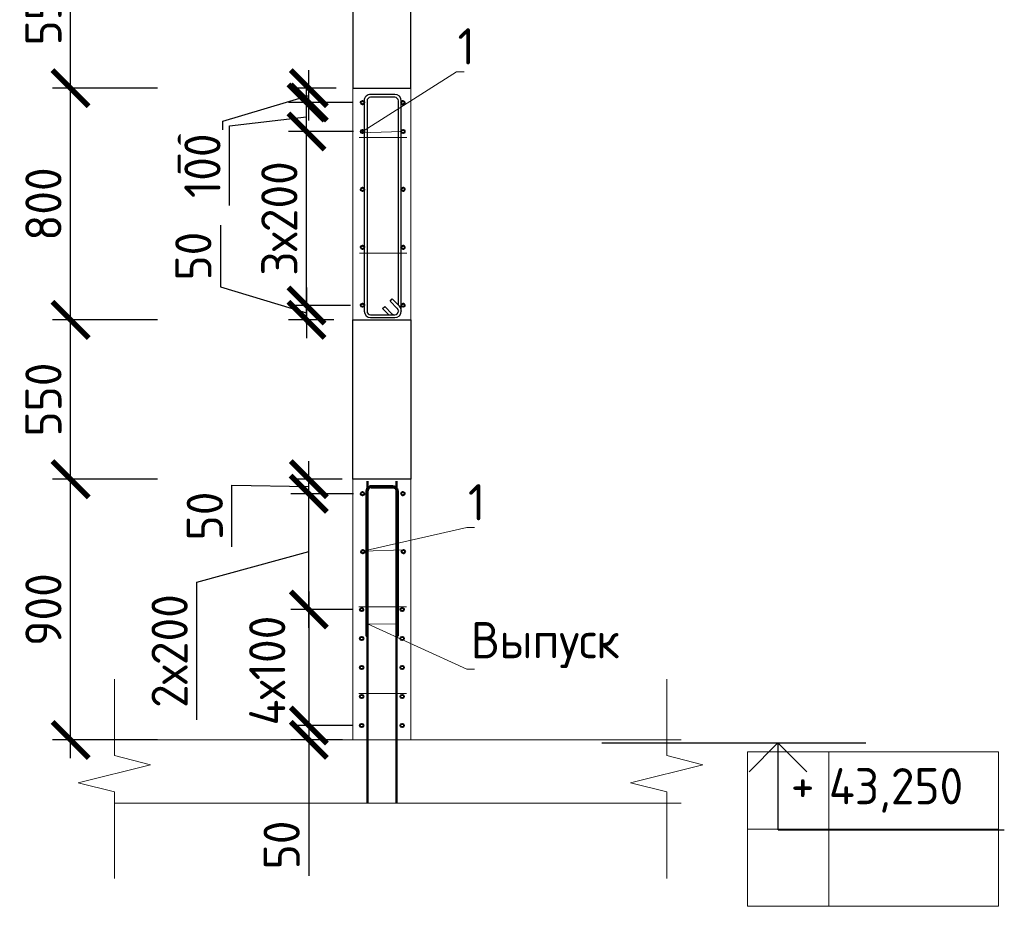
# Model space of a CAD drawing. Header units: millimetres. Extents: x 247266 to 730847, y -636031 to 10052.
# Tile 98 of 196: x 565780 to 572584, y -326550 to -320428. Entities that reach past the tile are written whole.
import ezdxf
from ezdxf import colors
from ezdxf.entities.mleader import LeaderData, LeaderLine
from ezdxf.math import Vec2, Vec3

# ---------------------------------------------------------------- set-up
doc = ezdxf.new("R2010")
doc.units = ezdxf.units.MM
for name, color, linetype, lineweight in [('AF_Stena', 7, 'Continuous', 18), ('KR_Fundament', 7, 'Continuous', 18), ('RAZMER', 7, 'Continuous', 15), ('Арм_хомуты', 7, 'Continuous', 18), ('Арм_шпильки', 7, 'Continuous', 18), ('Армирование', 7, 'Continuous', 40), ('АрмСтер', 7, 'Continuous', 50), ('АС-Таблицы', 7, 'Continuous', 20), ('отметки', 7, 'Continuous', 18), ('подоснова', 7, 'Continuous', 5)]:
    doc.layers.add(name, color=color, linetype=linetype, lineweight=lineweight)
doc.layers.add('РАЗМЕРЫ', color=7, linetype='Continuous')
doc.styles.add('GOST 2.304', font='CS_Gost2304.shx')
doc.styles.add('GOST-2.304_Type-B', font='GOST_Common.ttf')
doc.styles.add('ГОСТ', font='GOST_Common.ttf')
doc.dimstyles.new('мой 25', dxfattribs={"dimscale": 100, "dimtxt": 2.5, "dimasz": 2.5, "dimexe": 1.25, "dimexo": 0.625, "dimtad": 1, "dimdec": 0, "dimlfac": 0.5, "dimtxsty": 'GOST-2.304_Type-B', "dimblk": 'ARCHTICK', "dimcen": 2.5, "dimdle": 1.25, "dimaunit": 1, "dimadec": 1, "dimazin": 2, "dimtfac": 1, "dimtdec": 0, "dimtmove": 1, "dimatfit": 3, "dimfxl": 6, "dimfxlon": 1, "dimtfill": 1, "dimlwd": -1, "dimlwe": -1, "dimarcsym": 0})

# ---------------------------------------------------------------- blocks, each defined once
blk = doc.blocks.new('_ArchTick')
at = {"color": 0, "linetype": 'ByBlock', "const_width": 0.15}
blk.add_lwpolyline([(-0.5, -0.5), (0.5, 0.5)], dxfattribs=at)
blk = doc.blocks.new('*D1229')
at = {"layer": 'DEFPOINTS', "color": 0, "ltscale": 100}
for p in [(568143.2, -324501), (567778, -325301), (568143.2, -325301)]:
    blk.add_point(p, dxfattribs=at)
at = {"layer": 'РАЗМЕРЫ', "color": 0, "linetype": 'Continuous'}
for p, q in [((567778, -324376), (567778, -325426)), ((568080.7, -324501), (567653, -324501)), ((568080.7, -325301), (567653, -325301))]:
    blk.add_line(p, q, dxfattribs=at)
at = {"layer": 'РАЗМЕРЫ', "color": 0, "ltscale": 100, "xscale": 250, "yscale": 250, "zscale": 250}
for p, rotation in [((567778, -324501), 90), ((567778, -325301), 270)]:
    blk.add_blockref('_ArchTick', p, dxfattribs=dict(at, rotation=rotation))
at = {"layer": 'РАЗМЕРЫ', "color": 0, "lineweight": 0, "ltscale": 100, "insert": (567490.5, -324922), "char_height": 250, "attachment_point": 5, "rotation": 90, "style": 'GOST-2.304_Type-B', "bg_fill": 3, "box_fill_scale": 1.1, "bg_fill_color": 256, "bg_fill_true_color": 13158600, "bg_fill_transparency": 0}
blk.add_mtext('4х100', dxfattribs=at)
blk = doc.blocks.new('*D1230')
at = {"layer": 'DEFPOINTS', "color": 0, "ltscale": 100}
for p in [(568143.2, -325301), (567778, -325401), (568072.5, -325401)]:
    blk.add_point(p, dxfattribs=at)
at = {"layer": 'РАЗМЕРЫ', "color": 0, "linetype": 'Continuous'}
for p, q in [((567778, -325176), (567778, -325526)), ((568080.7, -325301), (567653, -325301)), ((568010, -325401), (567653, -325401)), ((567778, -325401), (567778, -326338.8))]:
    blk.add_line(p, q, dxfattribs=at)
at = {"layer": 'РАЗМЕРЫ', "color": 0, "ltscale": 100, "xscale": 250, "yscale": 250, "zscale": 250}
for p, rotation in [((567778, -325301), 270), ((567778, -325401), 90)]:
    blk.add_blockref('_ArchTick', p, dxfattribs=dict(at, rotation=rotation))
at = {"layer": 'РАЗМЕРЫ', "color": 0, "lineweight": 0, "ltscale": 100, "insert": (567590.3, -326126.2), "char_height": 250, "attachment_point": 5, "rotation": 90, "style": 'GOST-2.304_Type-B', "bg_fill": 3, "box_fill_scale": 1.1, "bg_fill_color": 256, "bg_fill_true_color": 13158600, "bg_fill_transparency": 0}
blk.add_mtext('50', dxfattribs=at)
blk = doc.blocks.new('*U192')
at = {"color": 0, "linetype": 'ByBlock', "lineweight": -2}
for p, q in [((-109.1, 25.4), (-105.5, 1027)), ((-95.5, 1026.9), (-105.5, 1027)), ((-99.1, 25.4), (-95.5, 1026.9)), ((99.3, 24.6), (103, 1026.2)), ((103, 1026.2), (113, 1026.2)), ((109.3, 24.6), (113, 1026.2)), ((-108, 16.3), (-109.1, 25.4)), ((-104.5, 7.9), (-108, 16.3)), ((-99, 0.6), (-104.5, 7.9)), ((-98.3, 18.9), (-99.1, 25.4)), ((-91.7, -5), (-99, 0.6)), ((-95.8, 12.9), (-98.3, 18.9)), ((-91.9, 7.7), (-95.8, 12.9)), ((-86.7, 3.7), (-91.9, 7.7)), ((-80.7, 1.1), (-86.7, 3.7)), ((-74.2, 0.3), (-80.7, 1.1)), ((-74.2, 0.3), (74.2, -0.3)), ((74.2, -0.3), (80.7, 0.6)), ((80.7, 0.6), (86.7, 3)), ((86.7, 3), (91.9, 7)), ((91.9, 7), (95.9, 12.1)), ((95.9, 12.1), (98.4, 18.2)), ((98.4, 18.2), (99.3, 24.6)), ((99, -0.1), (104.5, 7.1)), ((104.5, 7.1), (108.1, 15.5)), ((108.1, 15.5), (109.3, 24.6)), ((-83.3, -8.5), (-91.7, -5)), ((-74.2, -9.7), (-83.3, -8.5)), ((74.2, -10.3), (-74.2, -9.7)), ((74.2, -10.3), (83.2, -9.1)), ((83.2, -9.1), (91.7, -5.6)), ((91.7, -5.6), (99, -0.1))]:
    blk.add_line(p, q, dxfattribs=at)
at = {"style": 'GOST 2.304', "oblique": 15, "flags": 9}
for tag, p in [('ПОЗИЦИЯ', (1065.8, -185)), ('ДИАМЕТР', (1066.1, -189.3)), ('КЛАСС', (1066.4, -193.8)), ('ДЛИНА', (1066.9, -198.6)), ('МАССА', (1067.1, -203.9))]:
    blk.add_attdef(tag, p, '', height=2.5, dxfattribs=at)
blk = doc.blocks.new('*D1088')
at = {"layer": 'DEFPOINTS', "color": 0, "ltscale": 100}
for p in [(567778, -323700.8), (568148.6, -323700.8), (568143.2, -324501)]:
    blk.add_point(p, dxfattribs=at)
at = {"layer": 'РАЗМЕРЫ', "color": 0, "linetype": 'Continuous'}
for p, q in [((567778, -324626), (567778, -323575.8)), ((568086.1, -323700.8), (567653, -323700.8)), ((567003.5, -324311.7), (567778, -324100.9)), ((567003.5, -325262.5), (567003.5, -324311.7)), ((568080.7, -324501), (567653, -324501))]:
    blk.add_line(p, q, dxfattribs=at)
at = {"layer": 'РАЗМЕРЫ', "color": 0, "ltscale": 100, "xscale": 250, "yscale": 250, "zscale": 250}
for p, rotation in [((567778, -323700.8), 90), ((567778, -324501), 270)]:
    blk.add_blockref('_ArchTick', p, dxfattribs=dict(at, rotation=rotation))
at = {"layer": 'РАЗМЕРЫ', "color": 0, "lineweight": 0, "ltscale": 100, "insert": (566815.9, -324787.1), "char_height": 250, "attachment_point": 5, "rotation": 90, "style": 'GOST-2.304_Type-B', "bg_fill": 3, "box_fill_scale": 1.1, "bg_fill_color": 256, "bg_fill_true_color": 13158600, "bg_fill_transparency": 0}
blk.add_mtext('2х200', dxfattribs=at)
blk = doc.blocks.new('*D1089')
at = {"layer": 'DEFPOINTS', "color": 0, "ltscale": 100}
for p in [(567778, -323601), (568071.2, -323601), (568148.6, -323700.8)]:
    blk.add_point(p, dxfattribs=at)
at = {"layer": 'РАЗМЕРЫ', "color": 0, "linetype": 'Continuous'}
for p, q in [((567778, -323825.8), (567778, -323476)), ((567246.7, -324067.7), (567246.7, -323642.4)), ((567246.7, -323642.4), (567778, -323650.9)), ((568008.7, -323601), (567653, -323601)), ((568086.1, -323700.8), (567653, -323700.8))]:
    blk.add_line(p, q, dxfattribs=at)
at = {"layer": 'РАЗМЕРЫ', "color": 0, "ltscale": 100, "xscale": 250, "yscale": 250, "zscale": 250}
for p, rotation in [((567778, -323601), 270), ((567778, -323700.8), 90)]:
    blk.add_blockref('_ArchTick', p, dxfattribs=dict(at, rotation=rotation))
at = {"layer": 'РАЗМЕРЫ', "color": 0, "lineweight": 0, "ltscale": 100, "insert": (567059.1, -323855), "char_height": 250, "attachment_point": 5, "rotation": 90, "style": 'GOST-2.304_Type-B', "bg_fill": 3, "box_fill_scale": 1.1, "bg_fill_color": 256, "bg_fill_true_color": 13158600, "bg_fill_transparency": 0}
blk.add_mtext('50', dxfattribs=at)
blk = doc.blocks.new('_None')
blk = doc.blocks.new('*D1254')
at = {"layer": 'DEFPOINTS', "color": 0, "ltscale": 100}
for p in [(566131.8, -323601), (568083.2, -323601), (567382.1, -325401)]:
    blk.add_point(p, dxfattribs=at)
at = {"layer": 'РАЗМЕРЫ', "color": 0, "linetype": 'Continuous'}
for p, q in [((566131.8, -325526), (566131.8, -323476)), ((566731.8, -323601), (566006.8, -323601)), ((566731.8, -325401), (566006.8, -325401))]:
    blk.add_line(p, q, dxfattribs=at)
at = {"layer": 'РАЗМЕРЫ', "color": 0, "ltscale": 100, "xscale": 250, "yscale": 250, "zscale": 250}
for p, rotation in [((566131.8, -323601), 90), ((566131.8, -325401), 270)]:
    blk.add_blockref('_ArchTick', p, dxfattribs=dict(at, rotation=rotation))
at = {"layer": 'РАЗМЕРЫ', "color": 0, "lineweight": 0, "ltscale": 100, "insert": (565944.2, -324501), "char_height": 250, "attachment_point": 5, "rotation": 90, "style": 'GOST-2.304_Type-B', "bg_fill": 3, "box_fill_scale": 1.1, "bg_fill_color": 256, "bg_fill_true_color": 13158600, "bg_fill_transparency": 0}
blk.add_mtext('900', dxfattribs=at)
blk = doc.blocks.new('*D1106')
at = {"layer": 'DEFPOINTS', "color": 0, "ltscale": 100}
for p in [(566131.8, -322501), (568013.2, -322501), (567190.3, -323601)]:
    blk.add_point(p, dxfattribs=at)
at = {"layer": 'РАЗМЕРЫ', "color": 0, "linetype": 'Continuous'}
for p, q in [((566131.8, -323726), (566131.8, -322376)), ((566731.8, -322501), (566006.8, -322501)), ((566731.8, -323601), (566006.8, -323601))]:
    blk.add_line(p, q, dxfattribs=at)
at = {"layer": 'РАЗМЕРЫ', "color": 0, "ltscale": 100, "xscale": 250, "yscale": 250, "zscale": 250}
for p, rotation in [((566131.8, -322501), 90), ((566131.8, -323601), 270)]:
    blk.add_blockref('_ArchTick', p, dxfattribs=dict(at, rotation=rotation))
at = {"layer": 'РАЗМЕРЫ', "color": 0, "lineweight": 0, "ltscale": 100, "insert": (565944.2, -323051), "char_height": 250, "attachment_point": 5, "rotation": 90, "style": 'GOST-2.304_Type-B', "bg_fill": 3, "box_fill_scale": 1.1, "bg_fill_color": 256, "bg_fill_true_color": 13158600, "bg_fill_transparency": 0}
blk.add_mtext('550', dxfattribs=at)
blk = doc.blocks.new('*D1255')
at = {"layer": 'DEFPOINTS', "color": 0, "ltscale": 100}
for p in [(566131.8, -319801), (567343.8, -319801), (568083.2, -320901)]:
    blk.add_point(p, dxfattribs=at)
at = {"layer": 'РАЗМЕРЫ', "color": 0, "linetype": 'Continuous'}
for p, q in [((566131.8, -321026), (566131.8, -319676)), ((566731.8, -319801), (566006.8, -319801)), ((566731.8, -320901), (566006.8, -320901))]:
    blk.add_line(p, q, dxfattribs=at)
at = {"layer": 'РАЗМЕРЫ', "color": 0, "ltscale": 100, "xscale": 250, "yscale": 250, "zscale": 250}
for p, rotation in [((566131.8, -319801), 90), ((566131.8, -320901), 270)]:
    blk.add_blockref('_ArchTick', p, dxfattribs=dict(at, rotation=rotation))
at = {"layer": 'РАЗМЕРЫ', "color": 0, "lineweight": 0, "ltscale": 100, "insert": (565944.2, -320351), "char_height": 250, "attachment_point": 5, "rotation": 90, "style": 'GOST-2.304_Type-B', "bg_fill": 3, "box_fill_scale": 1.1, "bg_fill_color": 256, "bg_fill_true_color": 13158600, "bg_fill_transparency": 0}
blk.add_mtext('550', dxfattribs=at)
blk = doc.blocks.new('*D1169')
at = {"layer": 'DEFPOINTS', "color": 0, "ltscale": 100}
for p in [(567778, -320901), (568029.2, -320901), (568144.1, -321000.2)]:
    blk.add_point(p, dxfattribs=at)
at = {"layer": 'РАЗМЕРЫ', "color": 0, "linetype": 'Continuous'}
for p, q in [((567778, -321125.2), (567778, -320776)), ((567966.7, -320901), (567653, -320901)), ((567183.8, -321128.8), (567778, -320950.6)), ((568081.6, -321000.2), (567653, -321000.2)), ((567183.8, -321554.1), (567183.8, -321128.8))]:
    blk.add_line(p, q, dxfattribs=at)
at = {"layer": 'РАЗМЕРЫ', "color": 0, "ltscale": 100, "xscale": 250, "yscale": 250, "zscale": 250}
for p, rotation in [((567778, -320901), 270), ((567778, -321000.2), 90)]:
    blk.add_blockref('_ArchTick', p, dxfattribs=dict(at, rotation=rotation))
at = {"layer": 'РАЗМЕРЫ', "color": 0, "lineweight": 0, "ltscale": 100, "insert": (566996.2, -321341.5), "char_height": 250, "attachment_point": 5, "rotation": 90, "style": 'GOST-2.304_Type-B', "bg_fill": 3, "box_fill_scale": 1.1, "bg_fill_color": 256, "bg_fill_true_color": 13158600, "bg_fill_transparency": 0}
blk.add_mtext('50', dxfattribs=at)
blk = doc.blocks.new('*D1170')
at = {"layer": 'DEFPOINTS', "color": 0, "ltscale": 100}
for p in [(568128, -322401.7), (567761.9, -322501), (568013.2, -322501)]:
    blk.add_point(p, dxfattribs=at)
at = {"layer": 'РАЗМЕРЫ', "color": 0, "linetype": 'Continuous'}
for p, q in [((567167.8, -321847.8), (567167.8, -322273.1)), ((567167.8, -322273.1), (567761.9, -322451.3)), ((567761.9, -322276.7), (567761.9, -322626)), ((568065.5, -322401.7), (567636.9, -322401.7)), ((567950.7, -322501), (567636.9, -322501))]:
    blk.add_line(p, q, dxfattribs=at)
at = {"layer": 'РАЗМЕРЫ', "color": 0, "ltscale": 100, "xscale": 250, "yscale": 250, "zscale": 250}
for p, rotation in [((567761.9, -322401.7), 270), ((567761.9, -322501), 90)]:
    blk.add_blockref('_ArchTick', p, dxfattribs=dict(at, rotation=rotation))
at = {"layer": 'РАЗМЕРЫ', "color": 0, "lineweight": 0, "ltscale": 100, "insert": (566980.2, -322060.4), "char_height": 250, "attachment_point": 5, "rotation": 90, "style": 'GOST-2.304_Type-B', "bg_fill": 3, "box_fill_scale": 1.1, "bg_fill_color": 256, "bg_fill_true_color": 13158600, "bg_fill_transparency": 0}
blk.add_mtext('50', dxfattribs=at)
blk = doc.blocks.new('*D1171')
at = {"layer": 'DEFPOINTS', "color": 0, "ltscale": 100}
for p in [(566131.8, -320901), (566611.7, -320901), (568083.2, -322501)]:
    blk.add_point(p, dxfattribs=at)
at = {"layer": 'РАЗМЕРЫ', "color": 0, "linetype": 'Continuous'}
for p, q in [((566131.8, -322626), (566131.8, -320776)), ((566549.2, -320901), (566006.8, -320901)), ((566731.8, -322501), (566006.8, -322501))]:
    blk.add_line(p, q, dxfattribs=at)
at = {"layer": 'РАЗМЕРЫ', "color": 0, "ltscale": 100, "xscale": 250, "yscale": 250, "zscale": 250}
for p, rotation in [((566131.8, -320901), 90), ((566131.8, -322501), 270)]:
    blk.add_blockref('_ArchTick', p, dxfattribs=dict(at, rotation=rotation))
at = {"layer": 'РАЗМЕРЫ', "color": 0, "lineweight": 0, "ltscale": 100, "insert": (565944.2, -321701), "char_height": 250, "attachment_point": 5, "rotation": 90, "style": 'GOST-2.304_Type-B', "bg_fill": 3, "box_fill_scale": 1.1, "bg_fill_color": 256, "bg_fill_true_color": 13158600, "bg_fill_transparency": 0}
blk.add_mtext('800', dxfattribs=at)
blk = doc.blocks.new('*U372')
at = {"color": 0, "linetype": 'ByBlock', "lineweight": -2}
for p, q in [((96.9, 768.2), (12.5, 768.2)), ((96.9, 758.2), (12.5, 758.2)), ((32.8, 758.2), (54.9, 736.1)), ((-10, 745.7), (-10, 12.5)), ((-10, 744.7), (-10, 745.7)), ((22, 703.3), (-3.4, 728.8)), ((0, 744.7), (0, 745.7)), ((0, 725.4), (0, 12.5)), ((3.7, 735.9), (29.1, 710.4)), ((47.8, 729.1), (22.3, 754.5)), ((54.9, 736.1), (47.8, 729.1)), ((109.4, 12.5), (109.4, 745.7)), ((119.4, 12.5), (119.4, 745.7)), ((29.1, 710.4), (22, 703.3)), ((12.5, 0), (96.9, 0)), ((12.5, -10), (96.9, -10))]:
    blk.add_line(p, q, dxfattribs=at)
for centre, radius, start, end in [((12.5, 745.7), 22.5, 90, 180), ((12.5, 745.7), 12.5, 90, 180), ((13.5, 745.7), 12.5, 45, 90), ((96.9, 745.7), 22.5, 0, 90), ((96.9, 745.7), 12.5, 0, 90), ((12.5, 744.7), 22.5, 180, 225), ((12.5, 744.7), 12.5, 180, 225), ((12.5, 12.5), 22.5, 180, 270), ((12.5, 12.5), 12.5, 180, 270), ((96.9, 12.5), 12.5, 270, 0), ((96.9, 12.5), 22.5, 270, 0)]:
    blk.add_arc(centre, radius, start, end, dxfattribs=at)
at = {"style": 'GOST 2.304', "oblique": 15, "flags": 9}
for tag, p in [('ДИАМЕТР', (-52.8, -63)), ('КЛАСС', (-53, -68.7)), ('ПОЗИЦИЯ', (-52.3, -58)), ('ДЛИНА', (-52.5, -73.8)), ('МАССА', (-52.3, -78.3))]:
    blk.add_attdef(tag, p, '', height=2.5, dxfattribs=at)
blk = doc.blocks.new('*D1762')
at = {"layer": 'DEFPOINTS', "color": 0, "ltscale": 100}
for p in [(567761.9, -321199.6), (568149.1, -321199.6), (568128, -322401.7)]:
    blk.add_point(p, dxfattribs=at)
at = {"layer": 'РАЗМЕРЫ', "color": 0, "linetype": 'Continuous'}
for p, q in [((567761.9, -322526.7), (567761.9, -321074.6)), ((568086.6, -321199.6), (567636.9, -321199.6)), ((568065.5, -322401.7), (567636.9, -322401.7))]:
    blk.add_line(p, q, dxfattribs=at)
at = {"layer": 'РАЗМЕРЫ', "color": 0, "ltscale": 100, "xscale": 250, "yscale": 250, "zscale": 250}
for p, rotation in [((567761.9, -321199.6), 90), ((567761.9, -322401.7), 270)]:
    blk.add_blockref('_ArchTick', p, dxfattribs=dict(at, rotation=rotation))
at = {"layer": 'РАЗМЕРЫ', "color": 0, "lineweight": 0, "ltscale": 100, "insert": (567574.3, -321800.7), "char_height": 250, "attachment_point": 5, "rotation": 90, "style": 'GOST-2.304_Type-B', "bg_fill": 3, "box_fill_scale": 1.1, "bg_fill_color": 256, "bg_fill_true_color": 13158600, "bg_fill_transparency": 0}
blk.add_mtext('3х200', dxfattribs=at)
blk = doc.blocks.new('*D1763')
at = {"layer": 'DEFPOINTS', "color": 0, "ltscale": 100}
for p in [(567761.9, -321000.2), (567836.9, -321000.2), (568149.1, -321199.6)]:
    blk.add_point(p, dxfattribs=at)
at = {"layer": 'РАЗМЕРЫ', "color": 0, "linetype": 'Continuous'}
for p, q in [((567761.9, -321324.6), (567761.9, -320875.2)), ((567774.4, -321000.2), (567636.9, -321000.2)), ((567230.7, -321161.4), (567761.9, -321099.9)), ((567230.7, -321711.8), (567230.7, -321161.4)), ((568086.6, -321199.6), (567636.9, -321199.6))]:
    blk.add_line(p, q, dxfattribs=at)
at = {"layer": 'РАЗМЕРЫ', "color": 0, "ltscale": 100, "xscale": 250, "yscale": 250, "zscale": 250}
for p, rotation in [((567761.9, -321000.2), 90), ((567761.9, -321199.6), 270)]:
    blk.add_blockref('_ArchTick', p, dxfattribs=dict(at, rotation=rotation))
at = {"layer": 'РАЗМЕРЫ', "color": 0, "lineweight": 0, "ltscale": 100, "insert": (567043, -321436.6), "char_height": 250, "attachment_point": 5, "rotation": 90, "style": 'GOST-2.304_Type-B', "bg_fill": 3, "box_fill_scale": 1.1, "bg_fill_color": 256, "bg_fill_true_color": 13158600, "bg_fill_transparency": 0}
blk.add_mtext('100', dxfattribs=at)
blk = doc.blocks.new('*T2963')
at = {"layer": 'DEFPOINTS', "color": 8, "linetype": 'ByBlock', "lineweight": 0}
for p, q in [((0, 1066.7), (1734.3, 1066.7)), ((0, 0), (0, 1066.7)), ((561.2, 0), (561.2, 1066.7)), ((1734.3, 0), (1734.3, 1066.7)), ((0, 533.3), (1734.3, 533.3)), ((0, 0), (1734.3, 0))]:
    blk.add_line(p, q, dxfattribs=at)
at = {"layer": 'АС-Таблицы', "color": 0, "char_height": 250, "style": 'ГОСТ'}
for s, insert, width, attachment_point in [('43,250', (561.2, 800), 1173.087, 4), ('+', (461.2, 966.7), 361.223, 3)]:
    blk.add_mtext(s, dxfattribs=dict(at, insert=insert, width=width, attachment_point=attachment_point))

msp = doc.modelspace()

# ---------------------------------------------------------------- linework, layer by layer
msp.add_lwpolyline([(569802.76, -325422.05), (571626.43, -325422.05)])
at = {"layer": 'AF_Stena', "lineweight": 20}
for p, q in [((568083.24, -319100.96), (568083.24, -325400.96)), ((568483.24, -325400.96), (568483.24, -319100.96)), ((568083.24, -323600.96), (568483.24, -323600.96)), ((568083.24, -323600.96), (568483.24, -323600.96))]:
    msp.add_line(p, q, dxfattribs=at)
for points in [[(566434.65, -325454.3), (566434.65, -324982.44)], [(570251.05, -325454.3), (570251.05, -324982.44)], [(566434.65, -325454.3), (566434.65, -325509.3)], [(570251.05, -325454.3), (570251.05, -325509.3)], [(566434.65, -325509.3), (566684.65, -325571.8)], [(570251.05, -325509.3), (570501.05, -325571.8)], [(566684.65, -325571.8), (566184.65, -325696.8)], [(570501.05, -325571.8), (570001.05, -325696.8)], [(566184.65, -325696.8), (566434.65, -325759.3)], [(570001.05, -325696.8), (570251.05, -325759.3)], [(566434.65, -325759.3), (566434.65, -325814.3)], [(566434.65, -325814.3), (566434.65, -326358.41)], [(570251.05, -325759.3), (570251.05, -325814.3)], [(570251.05, -325814.3), (570251.05, -326358.41)]]:
    msp.add_lwpolyline(points, dxfattribs=at)
at = {"layer": 'KR_Fundament', "lineweight": 9}
for p, q in [((570351.05, -325400.96), (566434.65, -325400.96)), ((566434.65, -325836.81), (570351.05, -325836.81))]:
    msp.add_line(p, q, dxfattribs=at)
at = {"layer": 'RAZMER', "ltscale": 100}
for p, q in [((571021.22, -326021.18), (572583.72, -326021.18)), ((571021.22, -326021.18), (572583.72, -326021.18)), ((571021.22, -326023.82), (572583.72, -326023.82))]:
    msp.add_line(p, q, dxfattribs=at)
at = {"layer": 'Арм_шпильки'}
msp.add_line((568123.24, -324480.96), (568452.74, -324480.96), dxfattribs=at)
at = {"layer": 'Армирование', "ltscale": 100}
for centre in [(568148.59, -321000.95), (568428.59, -321000.95), (568429.09, -321199.63), (568429.09, -321599.63), (568429.09, -321999.63), (568429.09, -322399.63), (568148.59, -323700.75), (568428.59, -323700.75), (568428.59, -323700.95), (568151.26, -324101.27), (568431.26, -324101.27), (568143.24, -324500.96), (568423.24, -324500.96), (568423.24, -324700.96), (568143.24, -324900.96), (568423.24, -324900.96), (568423.24, -325100.96), (568143.24, -325300.96), (568423.24, -325300.96)]:
    msp.add_circle(centre, 12, dxfattribs=at)
at = {"layer": 'АрмСтер', "ltscale": 15}
for p, q in [((568184.52, -323614.35), (568184.52, -325836.81)), ((568382.93, -323613.8), (568382.93, -325836.81))]:
    msp.add_line(p, q, dxfattribs=at)
at = {"layer": 'отметки', "linetype": 'Continuous', "lineweight": 25, "ltscale": 100}
msp.add_line((571019.7, -325422.05), (571019.7, -326022.05), dxfattribs=at)
msp.add_lwpolyline([(570819.7, -325622.05), (571019.7, -325422.05), (571219.7, -325622.05)], dxfattribs=at)
at = {"layer": 'РАЗМЕРЫ'}
msp.add_lwpolyline([(568083.24, -320900.96), (568483.24, -320900.96), (568483.24, -319800.96), (568083.24, -319800.96)], close=True, dxfattribs=at)

# ---------------------------------------------------------------- block references
msp.add_blockref('*T2963', (570810.28, -326549.55))

# ---------------------------------------------------------------- leaders
at = {"layer": 'подоснова'}
ml = msp.add_multileader_mtext('Standard', dxfattribs=at)
ml.set_content('Выпуск', color=256, style='GOST-2.304_Type-B')
ml.set_leader_properties(color=256, linetype='ByLayer', lineweight=15)
ml.set_arrow_properties(name='NONE')
ml.build(insert=Vec2(0, 0))
ml.multileader.update_dxf_attribs({"text_left_attachment_type": 6, "text_right_attachment_type": 6, "dogleg_length": 10, "arrow_head_size": 18})
ctx = ml.context
ctx.base_point, ctx.char_height, ctx.arrow_head_size, ctx.landing_gap_size, ctx.plane_origin = Vec3(568879.52, -324912.15), 250, 18, 20, Vec3(567722.51, -323360.41)
ctx.left_attachment, ctx.right_attachment, ctx.text_align_type = 6, 6, 1
notes = []
notes.append((ctx, [(0, (1, 1, 0), (568869.01, -324912.47), (1, 0), 10, [(1, [(568382.93, -324601.62), (568184.52, -324598.31)], 0, [])])]))
ctx.mtext.insert, ctx.mtext.width, ctx.mtext.alignment, ctx.mtext.flow_direction = Vec3(569412.02, -324587.15), 22.8978, 2, 5
for ctx, leaders in notes:
    for number, flags, end, landing, length, lines in leaders:
        leader = LeaderData()
        leader.index, (leader.has_last_leader_line, leader.has_dogleg_vector, leader.attachment_direction) = number, flags
        leader.last_leader_point, leader.dogleg_vector, leader.dogleg_length = Vec3(end), Vec3(landing), length
        for number, points, colour, breaks in lines:
            line = LeaderLine()
            line.index, line.vertices, line.color, line.breaks = number, Vec3.list(points), colors.encode_raw_color(colour), breaks
            leader.lines.append(line)
        ctx.leaders.append(leader)

# ---------------------------------------------------------------- next in the draw order: dimensions: what is measured, and where the dimension line sits
at = {"layer": 'РАЗМЕРЫ', "lineweight": 0}
dim = msp.add_linear_dim(base=(566131.79, -319800.96), p1=(568083.24, -320900.96), p2=(567343.76, -319800.96), angle=90, dimstyle='мой 25', dxfattribs=at)
dim.commit()
dim.dimension.update_dxf_attribs({"geometry": '*D1255', "text_midpoint": (565944.17, -320350.96)})
dim = msp.add_linear_dim(base=(567777.95, -325300.96), p1=(568143.24, -324500.96), p2=(568143.24, -325300.96), angle=90, text='4х100', dimstyle='мой 25', dxfattribs=at)
dim.commit()
dim.dimension.update_dxf_attribs({"geometry": '*D1229', "text_midpoint": (567678.11, -324921.95), "dimtype": 160})

# ---------------------------------------------------------------- next in the draw order: linework, layer by layer
at = {"layer": 'Арм_шпильки'}
msp.add_line((568123.24, -325080.96), (568452.74, -325080.96), dxfattribs=at)
at = {"layer": 'Армирование', "ltscale": 100}
for centre in [(568143.24, -324700.96), (568143.24, -325100.96)]:
    msp.add_circle(centre, 12, dxfattribs=at)

# ---------------------------------------------------------------- next in the draw order: block references
at = {"layer": 'Арм_хомуты', "lineweight": 40, "xscale": -1, "rotation": 179.790651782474}
msp.add_blockref('*U192', (568283.73, -323657.91), dxfattribs=at)

# ---------------------------------------------------------------- next in the draw order: dimensions: what is measured, and where the dimension line sits
at = {"layer": 'РАЗМЕРЫ', "lineweight": 0}
dim = msp.add_linear_dim(base=(567777.95, -320900.96), p1=(568144.1, -321000.22), p2=(568029.24, -320900.96), angle=90, dimstyle='мой 25', dxfattribs=at)
dim.commit()
dim.dimension.update_dxf_attribs({"geometry": '*D1169', "text_midpoint": (566996.2, -321191.33)})
dim = msp.add_linear_dim(base=(567777.95, -325400.96), p1=(568143.24, -325300.96), p2=(568072.53, -325400.96), angle=90, dimstyle='мой 25', dxfattribs=at)
dim.commit()
dim.dimension.update_dxf_attribs({"geometry": '*D1230', "text_midpoint": (567777.95, -326126.16), "dimtype": 160})

# ---------------------------------------------------------------- next in the draw order: linework, layer by layer
at = {"layer": 'Арм_шпильки'}
msp.add_line((568126.41, -321240.84), (568455.91, -321240.84), dxfattribs=at)
at = {"layer": 'Армирование', "ltscale": 100}
msp.add_circle((568149.09, -321599.63), 12, dxfattribs=at)

# ---------------------------------------------------------------- next in the draw order: dimensions: what is measured, and where the dimension line sits
at = {"layer": 'РАЗМЕРЫ', "lineweight": 0}
dim = msp.add_linear_dim(base=(567777.95, -323700.75), p1=(568143.24, -324500.96), p2=(568148.59, -323700.75), angle=90, text='2х200', dimstyle='мой 25', dxfattribs=at)
dim.commit()
dim.dimension.update_dxf_attribs({"geometry": '*D1088', "text_midpoint": (567003.51, -324374.18), "dimtype": 160})

# ---------------------------------------------------------------- next in the draw order: leaders
at = {"layer": 'подоснова'}
ml = msp.add_multileader_mtext('Standard', dxfattribs=at)
ml.set_content('1 ', color=256, style='GOST-2.304_Type-B')
ml.set_leader_properties(color=256, linetype='ByLayer', lineweight=15)
ml.set_arrow_properties(name='NONE')
ml.build(insert=Vec2(0, 0))
ml.multileader.update_dxf_attribs({"text_left_attachment_type": 6, "text_right_attachment_type": 6, "dogleg_length": 10, "arrow_head_size": 18})
ctx = ml.context
ctx.base_point, ctx.char_height, ctx.arrow_head_size, ctx.landing_gap_size, ctx.plane_origin = Vec3(568808.08, -320787.3), 250, 18, 20, Vec3(567813.57, -320347.02)
ctx.left_attachment, ctx.right_attachment, ctx.text_align_type = 6, 6, 1
notes = []
notes.append((ctx, [(0, (1, 1, 0), (568798.05, -320787.3), (1, 0), 10, [(1, [(568420.03, -321199.89), (568136.18, -321209.27)], 0, [])])]))
ctx.mtext.insert, ctx.mtext.width, ctx.mtext.alignment, ctx.mtext.flow_direction = Vec3(568865.58, -320487.3), 22.8978, 2, 5
for ctx, leaders in notes:
    for number, flags, end, landing, length, lines in leaders:
        leader = LeaderData()
        leader.index, (leader.has_last_leader_line, leader.has_dogleg_vector, leader.attachment_direction) = number, flags
        leader.last_leader_point, leader.dogleg_vector, leader.dogleg_length = Vec3(end), Vec3(landing), length
        for number, points, colour, breaks in lines:
            line = LeaderLine()
            line.index, line.vertices, line.color, line.breaks = number, Vec3.list(points), colors.encode_raw_color(colour), breaks
            leader.lines.append(line)
        ctx.leaders.append(leader)

# ---------------------------------------------------------------- next in the draw order: dimensions: what is measured, and where the dimension line sits
at = {"layer": 'РАЗМЕРЫ', "lineweight": 0}
dim = msp.add_linear_dim(base=(567777.95, -323600.96), p1=(568148.59, -323700.75), p2=(568071.17, -323600.96), angle=90, dimstyle='мой 25', dxfattribs=at)
dim.commit()
dim.dimension.update_dxf_attribs({"geometry": '*D1089', "text_midpoint": (567246.7, -323704.88), "dimtype": 160})

# ---------------------------------------------------------------- next in the draw order: linework, layer by layer
at = {"layer": 'Армирование', "ltscale": 100}
msp.add_circle((568148.59, -323700.95), 12, dxfattribs=at)
at = {"layer": 'РАЗМЕРЫ'}
msp.add_lwpolyline([(568083.24, -322500.96), (568483.24, -322500.96), (568483.24, -323600.96), (568083.24, -323600.96)], close=True, dxfattribs=at)

# ---------------------------------------------------------------- next in the draw order: leaders
at = {"layer": 'подоснова'}
ml = msp.add_multileader_mtext('Standard', dxfattribs=at)
ml.set_content('1 ', color=256, style='GOST-2.304_Type-B')
ml.set_leader_properties(color=256, linetype='ByLayer', lineweight=15)
ml.set_arrow_properties(name='NONE')
ml.build(insert=Vec2(0, 0))
ml.multileader.update_dxf_attribs({"text_left_attachment_type": 6, "text_right_attachment_type": 6, "dogleg_length": 10, "arrow_head_size": 18})
ctx = ml.context
ctx.base_point, ctx.char_height, ctx.arrow_head_size, ctx.landing_gap_size, ctx.plane_origin = Vec3(568879.72, -323934.82), 250, 18, 20, Vec3(567828.1, -323234.97)
ctx.left_attachment, ctx.right_attachment, ctx.text_align_type = 6, 6, 1
notes = []
notes.append((ctx, [(0, (1, 1, 0), (568869.68, -323934.82), (1, 0), 10, [(1, [(568434.56, -324087.85), (568150.71, -324097.23)], 0, [])])]))
ctx.mtext.insert, ctx.mtext.width, ctx.mtext.alignment, ctx.mtext.flow_direction = Vec3(568937.22, -323634.82), 22.8978, 2, 5
for ctx, leaders in notes:
    for number, flags, end, landing, length, lines in leaders:
        leader = LeaderData()
        leader.index, (leader.has_last_leader_line, leader.has_dogleg_vector, leader.attachment_direction) = number, flags
        leader.last_leader_point, leader.dogleg_vector, leader.dogleg_length = Vec3(end), Vec3(landing), length
        for number, points, colour, breaks in lines:
            line = LeaderLine()
            line.index, line.vertices, line.color, line.breaks = number, Vec3.list(points), colors.encode_raw_color(colour), breaks
            leader.lines.append(line)
        ctx.leaders.append(leader)

# ---------------------------------------------------------------- next in the draw order: dimensions: what is measured, and where the dimension line sits
at = {"layer": 'РАЗМЕРЫ', "lineweight": 0}
dim = msp.add_linear_dim(base=(566131.79, -323600.96), p1=(567382.15, -325400.96), p2=(568083.24, -323600.96), angle=90, dimstyle='мой 25', dxfattribs=at)
dim.commit()
dim.dimension.update_dxf_attribs({"geometry": '*D1254', "text_midpoint": (565944.17, -324500.96)})

# ---------------------------------------------------------------- next in the draw order: dimensions: what is measured, and where the dimension line sits
dim = msp.add_linear_dim(base=(566131.79, -322500.96), p1=(567190.32, -323600.96), p2=(568013.19, -322500.96), angle=90, dimstyle='мой 25', dxfattribs=at)
dim.commit()
dim.dimension.update_dxf_attribs({"geometry": '*D1106', "text_midpoint": (565944.17, -323050.96)})

# ---------------------------------------------------------------- next in the draw order: dimensions: what is measured, and where the dimension line sits
dim = msp.add_linear_dim(base=(567761.9, -322500.96), p1=(568128.05, -322401.7), p2=(568013.19, -322500.96), angle=270, dimstyle='мой 25', dxfattribs=at)
dim.commit()
dim.dimension.update_dxf_attribs({"geometry": '*D1170', "text_midpoint": (566980.15, -322210.6)})

# ---------------------------------------------------------------- next in the draw order: linework, layer by layer
at = {"layer": 'Арм_шпильки'}
msp.add_line((568129.09, -322039.17), (568455.91, -322039.17), dxfattribs=at)
at = {"layer": 'Армирование', "ltscale": 100}
for centre in [(568149.09, -321999.63), (568149.09, -322399.63)]:
    msp.add_circle(centre, 12, dxfattribs=at)

# ---------------------------------------------------------------- next in the draw order: block references
at = {"lineweight": 30, "xscale": 1.979999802, "yscale": 1.979999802, "zscale": 1.979999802, "rotation": 180}
msp.add_blockref('*U372', (568396.82, -320963.92), dxfattribs=at)

# ---------------------------------------------------------------- next in the draw order: dimensions: what is measured, and where the dimension line sits
at = {"layer": 'РАЗМЕРЫ', "lineweight": 0}
dim = msp.add_linear_dim(base=(566131.79, -320900.96), p1=(568083.24, -322500.96), p2=(566611.66, -320900.96), angle=90, dimstyle='мой 25', dxfattribs=at)
dim.commit()
dim.dimension.update_dxf_attribs({"geometry": '*D1171', "text_midpoint": (565944.17, -321700.96)})

# ---------------------------------------------------------------- next in the draw order: dimensions: what is measured, and where the dimension line sits
dim = msp.add_linear_dim(base=(567761.9, -321199.63), p1=(568128.05, -322401.7), p2=(568149.09, -321199.63), angle=270, text='3х200', dimstyle='мой 25', dxfattribs=at)
dim.commit()
dim.dimension.update_dxf_attribs({"geometry": '*D1762', "text_midpoint": (567574.28, -321800.67)})

# ---------------------------------------------------------------- next in the draw order: linework, layer by layer
at = {"layer": 'Армирование', "ltscale": 100}
msp.add_circle((568149.09, -321199.63), 12, dxfattribs=at)

# ---------------------------------------------------------------- next in the draw order: dimensions: what is measured, and where the dimension line sits
at = {"layer": 'РАЗМЕРЫ', "lineweight": 0}
dim = msp.add_linear_dim(base=(567761.9, -321000.22), p1=(568149.09, -321199.63), p2=(567836.93, -321000.22), angle=270, dimstyle='мой 25', dxfattribs=at)
dim.commit()
dim.dimension.update_dxf_attribs({"geometry": '*D1763', "text_midpoint": (567230.65, -321223.92), "dimtype": 160})

doc.saveas('drawing.dxf')
